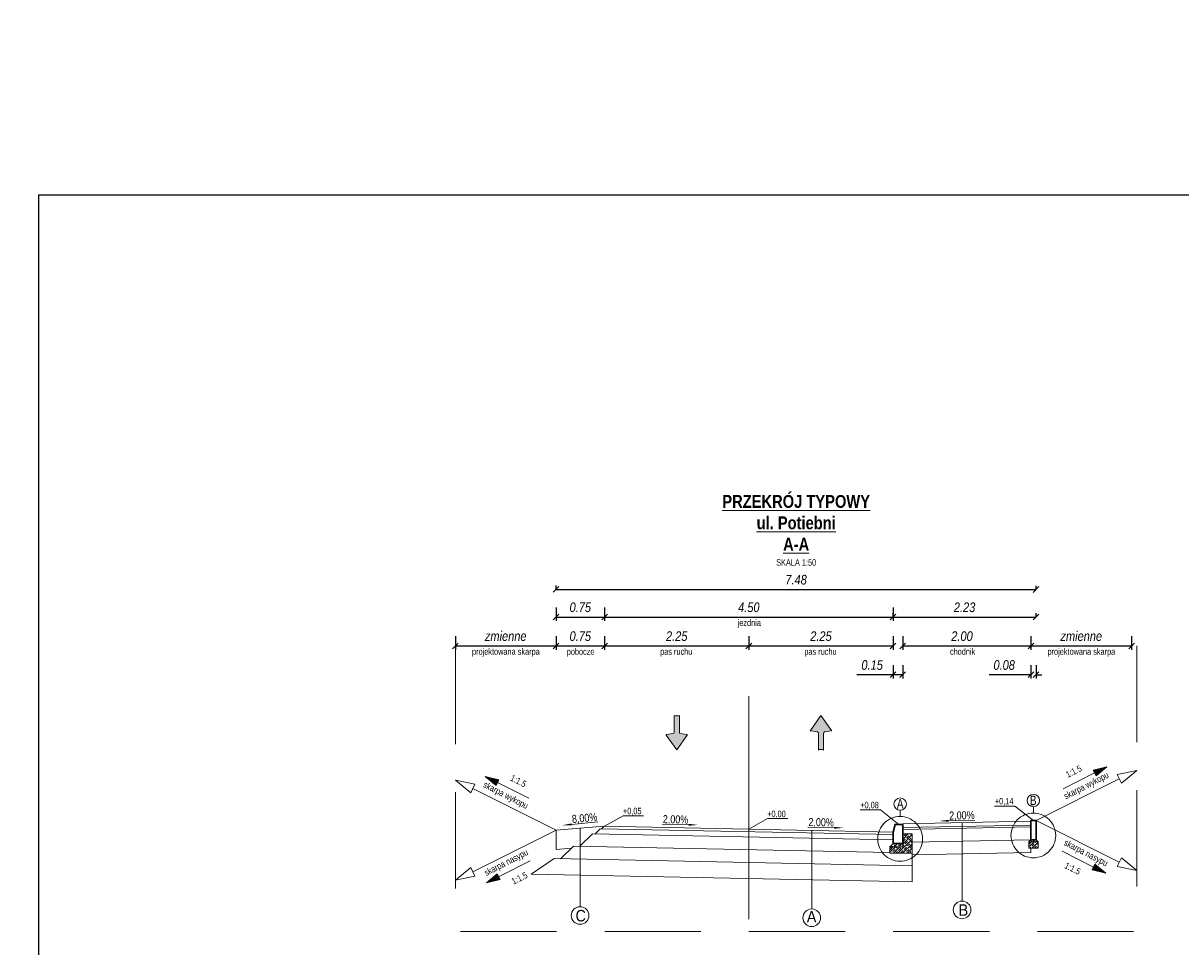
# Model space of a CAD drawing. Header units: metres. Extents: x 7331444 to 14836576, y 5479641 to 11132379.
# Tile 33 of 53: x 7418522 to 7418540, y 5566312 to 5566327. Entities that reach past the tile are written whole.
import ezdxf
from ezdxf.enums import TextEntityAlignment as Align

# ---------------------------------------------------------------- set-up
doc = ezdxf.new("R2010")
doc.units = ezdxf.units.M
doc.linetypes.add('DASHED', pattern=[0.75, 0.5, -0.25])
doc.linetypes.add('DASHED2', pattern=[0.375, 0.25, -0.125])
doc.layers.add('$2-Szczegóły', color=7, linetype='Continuous', lineweight=13)
doc.layers.add('GP_D_rzędne', color=7, linetype='Continuous')
doc.styles.add('arial', font='ARIALNI.TTF', dxfattribs={"height": 0.15})
doc.styles.add('obrocony', font='arial.ttf')
doc.styles.add('opis_50', font='arial.ttf', dxfattribs={"width": 0.9, "height": 0.125})
doc.styles.add('opis_layout', font='arial.ttf', dxfattribs={"width": 0.9, "height": 5})
doc.styles.add('SIMPLEX TINY', font='micross.ttf', dxfattribs={"width": 0.75})
doc.dimstyles.new('10_Przekrój typowy - 1 do 50', dxfattribs={"dimscale": 0.15, "dimtxt": 0.15, "dimasz": 0.6, "dimexe": 0.4, "dimexo": 0.0625, "dimgap": 0.5, "dimtad": 1, "dimzin": 1, "dimdsep": 46, "dimtxsty": 'arial', "dimblk": 'OBLIQUE', "dimcen": 0.09, "dimclrt": 256, "dimadec": 4, "dimazin": 0, "dimtfac": 1, "dimtofl": 0, "dimtmove": 0, "dimatfit": 3, "dimfxl": 1, "dimfxlon": 1, "dimtfill": 1, "dimtolj": 1, "dimtzin": 0, "dimarcsym": 0})

# ---------------------------------------------------------------- blocks, each defined once
blk = doc.blocks.new('SPADEK')
blk.add_hatch(color=256).paths.add_polyline_path([(-1.65, 0.42), (-2.8, 0.3), (-1.65, 0.18)])
blk.add_line((-1.65, 0.3), (1.65, 0.3))
at = {"width": 0.7}
blk.add_attdef('SPADEK', text='', height=1, dxfattribs=at).set_placement((0, 0), align=Align.BOTTOM_CENTER)
blk = doc.blocks.new('_Oblique')
at = {"color": 0, "linetype": 'ByBlock', "lineweight": -2}
blk.add_line((-0.5, -0.5), (0.5, 0.5), dxfattribs=at)
blk = doc.blocks.new('*D812')
at = {"layer": '$2-Szczegóły', "color": 0, "lineweight": -2, "transparency": 16777216}
for p, q in [((7418531.392, 5566317.295), (7418531.392, 5566317.085)), ((7418533.642, 5566317.295), (7418533.642, 5566317.085)), ((7418531.392, 5566317.145), (7418533.642, 5566317.145))]:
    blk.add_line(p, q, dxfattribs=at)
at = {"layer": 'Defpoints', "color": 0, "transparency": 16777216}
for p in [(7418531.392, 5566317.54), (7418533.642, 5566317.54), (7418533.642, 5566317.145)]:
    blk.add_point(p, dxfattribs=at)
at = {"layer": '$2-Szczegóły', "color": 0, "lineweight": -2, "transparency": 16777216, "xscale": 0.09, "yscale": 0.09, "zscale": 0.09, "rotation": 180}
blk.add_blockref('_Oblique', (7418531.392, 5566317.145), dxfattribs=at)
at = {"layer": '$2-Szczegóły', "color": 0, "lineweight": -2, "transparency": 16777216, "xscale": 0.09, "yscale": 0.09, "zscale": 0.09}
blk.add_blockref('_Oblique', (7418533.642, 5566317.145), dxfattribs=at)
at = {"layer": '$2-Szczegóły', "transparency": 16777216, "insert": (7418532.517, 5566317.297), "char_height": 0.15, "attachment_point": 5, "style": 'arial', "bg_fill": 3, "box_fill_scale": 1.1, "bg_fill_color": 256, "bg_fill_true_color": 13158600, "bg_fill_transparency": 0}
blk.add_mtext('\\A1;2.25', dxfattribs=at)
blk = doc.blocks.new('*D813')
at = {"layer": '$2-Szczegóły', "color": 0, "lineweight": -2, "transparency": 16777216}
for p, q in [((7418531.392, 5566317.745), (7418531.392, 5566317.535)), ((7418535.892, 5566317.745), (7418535.892, 5566317.535)), ((7418531.392, 5566317.595), (7418535.892, 5566317.595))]:
    blk.add_line(p, q, dxfattribs=at)
at = {"layer": 'Defpoints', "color": 0, "transparency": 16777216}
for p in [(7418531.392, 5566317.99), (7418535.892, 5566317.99), (7418535.892, 5566317.595)]:
    blk.add_point(p, dxfattribs=at)
at = {"layer": '$2-Szczegóły', "color": 0, "lineweight": -2, "transparency": 16777216, "xscale": 0.09, "yscale": 0.09, "zscale": 0.09, "rotation": 180}
blk.add_blockref('_Oblique', (7418531.392, 5566317.595), dxfattribs=at)
at = {"layer": '$2-Szczegóły', "color": 0, "lineweight": -2, "transparency": 16777216, "xscale": 0.09, "yscale": 0.09, "zscale": 0.09}
blk.add_blockref('_Oblique', (7418535.892, 5566317.595), dxfattribs=at)
at = {"layer": '$2-Szczegóły', "transparency": 16777216, "insert": (7418533.642, 5566317.747), "char_height": 0.15, "attachment_point": 5, "style": 'arial', "bg_fill": 3, "box_fill_scale": 1.1, "bg_fill_color": 256, "bg_fill_true_color": 13158600, "bg_fill_transparency": 0}
blk.add_mtext('\\A1;4.50', dxfattribs=at)
blk = doc.blocks.new('*D814')
at = {"layer": '$2-Szczegóły', "color": 0, "lineweight": -2, "transparency": 16777216}
for p, q in [((7418533.642, 5566317.295), (7418533.642, 5566317.085)), ((7418535.892, 5566317.295), (7418535.892, 5566317.085)), ((7418533.642, 5566317.145), (7418535.892, 5566317.145))]:
    blk.add_line(p, q, dxfattribs=at)
at = {"layer": 'Defpoints', "color": 0, "transparency": 16777216}
for p in [(7418533.642, 5566317.54), (7418535.892, 5566317.54), (7418535.892, 5566317.145)]:
    blk.add_point(p, dxfattribs=at)
at = {"layer": '$2-Szczegóły', "color": 0, "lineweight": -2, "transparency": 16777216, "xscale": 0.09, "yscale": 0.09, "zscale": 0.09, "rotation": 180}
blk.add_blockref('_Oblique', (7418533.642, 5566317.145), dxfattribs=at)
at = {"layer": '$2-Szczegóły', "color": 0, "lineweight": -2, "transparency": 16777216, "xscale": 0.09, "yscale": 0.09, "zscale": 0.09}
blk.add_blockref('_Oblique', (7418535.892, 5566317.145), dxfattribs=at)
at = {"layer": '$2-Szczegóły', "transparency": 16777216, "insert": (7418534.767, 5566317.297), "char_height": 0.15, "attachment_point": 5, "style": 'arial', "bg_fill": 3, "box_fill_scale": 1.1, "bg_fill_color": 256, "bg_fill_true_color": 13158600, "bg_fill_transparency": 0}
blk.add_mtext('\\A1;2.25', dxfattribs=at)
blk = doc.blocks.new('n3jk21kj3nkj213nj21nj321')
h = blk.add_hatch(color=7)
h.dxf.hatch_style = 1
h.paths.add_polyline_path([(7418534.82, 5566315.267), (7418534.928, 5566315.284, 0.693285), (7418534.932, 5566315.292), (7418534.767, 5566315.523), (7418534.602, 5566315.292, 0.693285), (7418534.607, 5566315.284), (7418534.714, 5566315.267, -0.298407), (7418534.726, 5566315.248), (7418534.726, 5566314.985, -0.171526), (7418534.808, 5566314.985), (7418534.808, 5566315.248, -0.298407)])
at = {"color": 7}
for points in [[(7418534.767, 5566315.523), (7418534.602, 5566315.292, 0.693285), (7418534.607, 5566315.284), (7418534.714, 5566315.267, -0.298407), (7418534.726, 5566315.248), (7418534.726, 5566314.985)], [(7418534.767, 5566315.523), (7418534.932, 5566315.292, -0.693285), (7418534.928, 5566315.284), (7418534.82, 5566315.267, 0.298407), (7418534.808, 5566315.248), (7418534.808, 5566314.985)]]:
    blk.add_lwpolyline(points, format="xyb", dxfattribs=at)
blk.add_arc((7418534.767, 5566314.869), 0.124, 70.534, 109.466, dxfattribs=at)
blk = doc.blocks.new('strzalka_poziom_2')
blk.add_hatch(color=256).paths.add_polyline_path([(1, 0.091), (1, -0.091), (1.391, 0)])
blk.add_line((1, 0.091), (1, -0.091))
for points in [[(0, 0), (1, 0)], [(1.391, 0), (1, 0.091)], [(1.391, 0), (1, -0.091)]]:
    blk.add_lwpolyline(points)
blk = doc.blocks.new('*D816')
at = {"layer": '$2-Szczegóły', "color": 0, "lineweight": -2, "transparency": 16777216}
for p, q in [((7418530.635, 5566317.295), (7418530.635, 5566317.085)), ((7418531.392, 5566317.295), (7418531.392, 5566317.085)), ((7418530.635, 5566317.145), (7418531.392, 5566317.145))]:
    blk.add_line(p, q, dxfattribs=at)
at = {"layer": 'Defpoints', "color": 0, "transparency": 16777216}
for p in [(7418530.635, 5566317.54), (7418531.392, 5566317.54), (7418531.392, 5566317.145)]:
    blk.add_point(p, dxfattribs=at)
at = {"layer": '$2-Szczegóły', "color": 0, "lineweight": -2, "transparency": 16777216, "xscale": 0.09, "yscale": 0.09, "zscale": 0.09, "rotation": 180}
blk.add_blockref('_Oblique', (7418530.635, 5566317.145), dxfattribs=at)
at = {"layer": '$2-Szczegóły', "color": 0, "lineweight": -2, "transparency": 16777216, "xscale": 0.09, "yscale": 0.09, "zscale": 0.09}
blk.add_blockref('_Oblique', (7418531.392, 5566317.145), dxfattribs=at)
at = {"layer": '$2-Szczegóły', "transparency": 16777216, "insert": (7418531.013, 5566317.297), "char_height": 0.15, "attachment_point": 5, "style": 'arial', "bg_fill": 3, "box_fill_scale": 1.1, "bg_fill_color": 256, "bg_fill_true_color": 13158600, "bg_fill_transparency": 0}
blk.add_mtext('\\A1;0.75', dxfattribs=at)
blk = doc.blocks.new('*D817')
at = {"layer": '$2-Szczegóły', "color": 0, "lineweight": -2, "transparency": 16777216}
for p, q in [((7418535.892, 5566316.846), (7418535.892, 5566316.636)), ((7418536.042, 5566316.846), (7418536.042, 5566316.636)), ((7418535.892, 5566316.696), (7418535.327, 5566316.696)), ((7418536.042, 5566316.696), (7418535.892, 5566316.696))]:
    blk.add_line(p, q, dxfattribs=at)
at = {"layer": 'Defpoints', "color": 0, "transparency": 16777216}
for p in [(7418535.892, 5566317.09), (7418536.042, 5566317.09), (7418536.042, 5566316.696)]:
    blk.add_point(p, dxfattribs=at)
at = {"layer": '$2-Szczegóły', "color": 0, "lineweight": -2, "transparency": 16777216, "xscale": 0.09, "yscale": 0.09, "zscale": 0.09, "rotation": 180}
blk.add_blockref('_Oblique', (7418535.892, 5566316.696), dxfattribs=at)
at = {"layer": '$2-Szczegóły', "color": 0, "lineweight": -2, "transparency": 16777216, "xscale": 0.09, "yscale": 0.09, "zscale": 0.09}
blk.add_blockref('_Oblique', (7418536.042, 5566316.696), dxfattribs=at)
at = {"layer": '$2-Szczegóły', "transparency": 16777216, "insert": (7418535.565, 5566316.847), "char_height": 0.15, "attachment_point": 5, "style": 'arial', "bg_fill": 3, "box_fill_scale": 1.1, "bg_fill_color": 256, "bg_fill_true_color": 13158600, "bg_fill_transparency": 0}
blk.add_mtext('\\A1;0.15', dxfattribs=at)
blk = doc.blocks.new('*D818')
at = {"layer": '$2-Szczegóły', "color": 0, "lineweight": -2, "transparency": 16777216}
for p, q in [((7418536.042, 5566317.295), (7418536.042, 5566317.085)), ((7418538.042, 5566317.295), (7418538.042, 5566317.085)), ((7418536.042, 5566317.145), (7418538.042, 5566317.145))]:
    blk.add_line(p, q, dxfattribs=at)
at = {"layer": 'Defpoints', "color": 0, "transparency": 16777216}
for p in [(7418536.042, 5566317.54), (7418538.042, 5566317.54), (7418538.042, 5566317.145)]:
    blk.add_point(p, dxfattribs=at)
at = {"layer": '$2-Szczegóły', "color": 0, "lineweight": -2, "transparency": 16777216, "xscale": 0.09, "yscale": 0.09, "zscale": 0.09, "rotation": 180}
blk.add_blockref('_Oblique', (7418536.042, 5566317.145), dxfattribs=at)
at = {"layer": '$2-Szczegóły', "color": 0, "lineweight": -2, "transparency": 16777216, "xscale": 0.09, "yscale": 0.09, "zscale": 0.09}
blk.add_blockref('_Oblique', (7418538.042, 5566317.145), dxfattribs=at)
at = {"layer": '$2-Szczegóły', "transparency": 16777216, "insert": (7418536.967, 5566317.297), "char_height": 0.15, "attachment_point": 5, "style": 'arial', "bg_fill": 3, "box_fill_scale": 1.1, "bg_fill_color": 256, "bg_fill_true_color": 13158600, "bg_fill_transparency": 0}
blk.add_mtext('\\A1;2.00', dxfattribs=at)
blk = doc.blocks.new('*D819')
at = {"layer": '$2-Szczegóły', "color": 0, "lineweight": -2, "transparency": 16777216}
for p, q in [((7418538.042, 5566316.846), (7418538.042, 5566316.636)), ((7418538.122, 5566316.846), (7418538.122, 5566316.636)), ((7418538.042, 5566316.696), (7418537.389, 5566316.696)), ((7418538.122, 5566316.696), (7418538.212, 5566316.696))]:
    blk.add_line(p, q, dxfattribs=at)
at = {"layer": 'Defpoints', "color": 0, "transparency": 16777216}
for p in [(7418538.042, 5566317.09), (7418538.122, 5566317.09), (7418538.122, 5566316.696)]:
    blk.add_point(p, dxfattribs=at)
at = {"layer": '$2-Szczegóły', "color": 0, "lineweight": -2, "transparency": 16777216, "xscale": 0.09, "yscale": 0.09, "zscale": 0.09}
blk.add_blockref('_Oblique', (7418538.042, 5566316.696), dxfattribs=at)
at = {"layer": '$2-Szczegóły', "color": 0, "lineweight": -2, "transparency": 16777216, "xscale": 0.09, "yscale": 0.09, "zscale": 0.09, "rotation": 180}
blk.add_blockref('_Oblique', (7418538.122, 5566316.696), dxfattribs=at)
at = {"layer": '$2-Szczegóły', "transparency": 16777216, "insert": (7418537.625, 5566316.847), "char_height": 0.15, "attachment_point": 5, "style": 'arial', "bg_fill": 3, "box_fill_scale": 1.1, "bg_fill_color": 256, "bg_fill_true_color": 13158600, "bg_fill_transparency": 0}
blk.add_mtext('\\A1;0.08', dxfattribs=at)
blk = doc.blocks.new('*D820')
at = {"layer": '$2-Szczegóły', "color": 0, "lineweight": -2, "transparency": 16777216}
for p, q in [((7418535.892, 5566317.595), (7418535.892, 5566317.655)), ((7418538.122, 5566317.595), (7418538.122, 5566317.655)), ((7418535.892, 5566317.595), (7418538.122, 5566317.595))]:
    blk.add_line(p, q, dxfattribs=at)
at = {"layer": 'Defpoints', "color": 0, "transparency": 16777216}
for p in [(7418535.892, 5566317.595), (7418538.122, 5566317.595), (7418538.122, 5566317.595)]:
    blk.add_point(p, dxfattribs=at)
at = {"layer": '$2-Szczegóły', "color": 0, "lineweight": -2, "transparency": 16777216, "xscale": 0.09, "yscale": 0.09, "zscale": 0.09, "rotation": 180}
blk.add_blockref('_Oblique', (7418535.892, 5566317.595), dxfattribs=at)
at = {"layer": '$2-Szczegóły', "color": 0, "lineweight": -2, "transparency": 16777216, "xscale": 0.09, "yscale": 0.09, "zscale": 0.09}
blk.add_blockref('_Oblique', (7418538.122, 5566317.595), dxfattribs=at)
at = {"layer": '$2-Szczegóły', "transparency": 16777216, "insert": (7418537.007, 5566317.747), "char_height": 0.15, "attachment_point": 5, "style": 'arial', "bg_fill": 3, "box_fill_scale": 1.1, "bg_fill_color": 256, "bg_fill_true_color": 13158600, "bg_fill_transparency": 0}
blk.add_mtext('\\A1;2.23', dxfattribs=at)
blk = doc.blocks.new('*D821')
at = {"layer": '$2-Szczegóły', "color": 0, "lineweight": -2, "transparency": 16777216}
for p, q in [((7418530.635, 5566318.026), (7418530.635, 5566318.087)), ((7418530.635, 5566318.027), (7418538.122, 5566318.024)), ((7418538.122, 5566318.023), (7418538.122, 5566318.084))]:
    blk.add_line(p, q, dxfattribs=at)
at = {"layer": 'Defpoints', "color": 0, "transparency": 16777216}
for p in [(7418530.635, 5566318.017), (7418538.122, 5566318.024), (7418538.122, 5566318.014)]:
    blk.add_point(p, dxfattribs=at)
at = {"layer": '$2-Szczegóły', "color": 0, "lineweight": -2, "transparency": 16777216, "xscale": 0.09, "yscale": 0.09, "zscale": 0.09}
for p, rotation in [((7418530.635, 5566318.027), 179.9773465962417), ((7418538.122, 5566318.024), 359.9773465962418)]:
    blk.add_blockref('_Oblique', p, dxfattribs=dict(at, rotation=rotation))
at = {"layer": '$2-Szczegóły', "transparency": 16777216, "insert": (7418534.379, 5566318.177), "char_height": 0.15, "attachment_point": 5, "rotation": 359.9773, "style": 'arial', "bg_fill": 3, "box_fill_scale": 1.1, "bg_fill_color": 256, "bg_fill_true_color": 13158600, "bg_fill_transparency": 0}
blk.add_mtext('\\A1;7.48', dxfattribs=at)
blk = doc.blocks.new('*D822')
at = {"layer": '$2-Szczegóły', "color": 0, "lineweight": -2, "transparency": 16777216}
for p, q in [((7418529.065, 5566317.295), (7418529.065, 5566317.085)), ((7418530.635, 5566317.295), (7418530.635, 5566317.085)), ((7418529.065, 5566317.145), (7418530.635, 5566317.145))]:
    blk.add_line(p, q, dxfattribs=at)
at = {"layer": 'Defpoints', "color": 0, "transparency": 16777216}
for p in [(7418529.065, 5566317.54), (7418530.635, 5566317.54), (7418530.635, 5566317.145)]:
    blk.add_point(p, dxfattribs=at)
at = {"layer": '$2-Szczegóły', "color": 0, "lineweight": -2, "transparency": 16777216, "xscale": 0.09, "yscale": 0.09, "zscale": 0.09, "rotation": 180}
blk.add_blockref('_Oblique', (7418529.065, 5566317.145), dxfattribs=at)
at = {"layer": '$2-Szczegóły', "color": 0, "lineweight": -2, "transparency": 16777216, "xscale": 0.09, "yscale": 0.09, "zscale": 0.09}
blk.add_blockref('_Oblique', (7418530.635, 5566317.145), dxfattribs=at)
at = {"layer": '$2-Szczegóły', "transparency": 16777216, "insert": (7418529.85, 5566317.297), "char_height": 0.15, "attachment_point": 5, "style": 'arial', "bg_fill": 3, "box_fill_scale": 1.1, "bg_fill_color": 256, "bg_fill_true_color": 13158600, "bg_fill_transparency": 0}
blk.add_mtext('\\A1;zmienne', dxfattribs=at)
blk = doc.blocks.new('*D823')
at = {"layer": '$2-Szczegóły', "color": 0, "lineweight": -2, "transparency": 16777216}
for p, q in [((7418538.042, 5566317.295), (7418538.042, 5566317.085)), ((7418539.612, 5566317.295), (7418539.612, 5566317.085)), ((7418538.042, 5566317.145), (7418539.612, 5566317.145))]:
    blk.add_line(p, q, dxfattribs=at)
at = {"layer": 'Defpoints', "color": 0, "transparency": 16777216}
for p in [(7418538.042, 5566317.54), (7418539.612, 5566317.54), (7418539.612, 5566317.145)]:
    blk.add_point(p, dxfattribs=at)
at = {"layer": '$2-Szczegóły', "color": 0, "lineweight": -2, "transparency": 16777216, "xscale": 0.09, "yscale": 0.09, "zscale": 0.09, "rotation": 180}
blk.add_blockref('_Oblique', (7418538.042, 5566317.145), dxfattribs=at)
at = {"layer": '$2-Szczegóły', "color": 0, "lineweight": -2, "transparency": 16777216, "xscale": 0.09, "yscale": 0.09, "zscale": 0.09}
blk.add_blockref('_Oblique', (7418539.612, 5566317.145), dxfattribs=at)
at = {"layer": '$2-Szczegóły', "transparency": 16777216, "insert": (7418538.827, 5566317.297), "char_height": 0.15, "attachment_point": 5, "style": 'arial', "bg_fill": 3, "box_fill_scale": 1.1, "bg_fill_color": 256, "bg_fill_true_color": 13158600, "bg_fill_transparency": 0}
blk.add_mtext('\\A1;zmienne', dxfattribs=at)
blk = doc.blocks.new('*D824')
at = {"layer": '$2-Szczegóły', "color": 0, "lineweight": -2, "transparency": 16777216}
for p, q in [((7418530.635, 5566317.745), (7418530.635, 5566317.535)), ((7418531.392, 5566317.745), (7418531.392, 5566317.535)), ((7418530.635, 5566317.595), (7418531.392, 5566317.595))]:
    blk.add_line(p, q, dxfattribs=at)
at = {"layer": 'Defpoints', "color": 0, "transparency": 16777216}
for p in [(7418530.635, 5566317.99), (7418531.392, 5566317.99), (7418531.392, 5566317.595)]:
    blk.add_point(p, dxfattribs=at)
at = {"layer": '$2-Szczegóły', "color": 0, "lineweight": -2, "transparency": 16777216, "xscale": 0.09, "yscale": 0.09, "zscale": 0.09, "rotation": 180}
blk.add_blockref('_Oblique', (7418530.635, 5566317.595), dxfattribs=at)
at = {"layer": '$2-Szczegóły', "color": 0, "lineweight": -2, "transparency": 16777216, "xscale": 0.09, "yscale": 0.09, "zscale": 0.09}
blk.add_blockref('_Oblique', (7418531.392, 5566317.595), dxfattribs=at)
at = {"layer": '$2-Szczegóły', "transparency": 16777216, "insert": (7418531.013, 5566317.747), "char_height": 0.15, "attachment_point": 5, "style": 'arial', "bg_fill": 3, "box_fill_scale": 1.1, "bg_fill_color": 256, "bg_fill_true_color": 13158600, "bg_fill_transparency": 0}
blk.add_mtext('\\A1;0.75', dxfattribs=at)

msp = doc.modelspace()

# ---------------------------------------------------------------- hatches: boundary and pattern name
at = {"layer": '$2-Szczegóły'}
h = msp.add_hatch(dxfattribs=at)
h.set_pattern_fill('JIS_STN_1E', color=256, scale=0.05)
h.set_pattern_definition([(45, (176.15161, -1.15624), (-0.03535533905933, 0.03535533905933), []), (45, (176.18686, -1.15624), (-0.03535533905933, 0.03535533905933), [0.05, -0.025])])
h.paths.add_polyline_path([(7418536.192, 5566313.914), (7418535.842, 5566313.914), (7418535.842, 5566314.014), (7418536.042, 5566314.014), (7418536.042, 5566314.064), (7418536.042, 5566314.214), (7418536.192, 5566314.214)])
h = msp.add_hatch(dxfattribs=at)
h.set_pattern_fill('AR-CONC', color=256, scale=0.0005)
h.set_pattern_definition([(50, (176.15161, -1.15624), (0.091092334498, -0.00796954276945), [0.009525, -0.104775]), (355, (176.15161, -1.15624), (-0.0176217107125, 0.0955284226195), [0.00762, -0.083820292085]), (100.4514447, (176.1592, -1.1569), (0.0734706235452, 0.0875588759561), [0.0080950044, -0.0890451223]), (46.1842, (176.15161, -1.13084), (0.135539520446, -0.0210211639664), [0.0142875, -0.1571625]), (96.63555761, (176.1629, -1.13259), (0.1187020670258, 0.1237130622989), [0.01214251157, -0.13356780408]), (351.18415117, (176.15161, -1.13084), (0.1187020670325, 0.1237130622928), [0.011429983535, -0.12572986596]), (21, (176.16431, -1.13719), (0.07580719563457, -0.05113259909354), [0.009525, -0.104775]), (326, (176.16431, -1.13719), (0.0309010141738, 0.0920939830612), [0.00762, -0.08382]), (71.451445, (176.17063, -1.14145), (0.10670820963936, 0.04096138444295), [0.0080950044, -0.0890449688]), (37.5, (176.15161, -1.15624), (0.0015443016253, 0.04227751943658), [0, -0.082804, 0, -0.08509, 0, -0.0841375]), (7.5, (176.15161, -1.15624), (0.03340983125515, 0.05009028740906), [0, -0.048514, 0, -0.080899, 0, -0.0320675]), (327.5, (176.123288, -1.15624), (0.06779529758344, -0.00286437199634), [0, -0.03175, 0, -0.09906, 0, -0.131445]), (317.5, (176.11059, -1.15624), (0.074064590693, 0.01271324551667), [0, -0.041275, 0, -0.065786, 0, -0.093345])])
h.paths.add_polyline_path([(7418535.842, 5566314.014), (7418535.892, 5566314.064), (7418536.042, 5566314.064), (7418536.042, 5566314.014)])
h = msp.add_hatch(dxfattribs=at)
h.set_pattern_fill('AR-CONC', color=256, scale=0.0005)
h.set_pattern_definition([(50, (177.772766, 1.70638), (0.091092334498, -0.00796954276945), [0.009525, -0.104775]), (355, (177.77277, 1.70638), (-0.0176217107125, 0.0955284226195), [0.00762, -0.083820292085]), (100.4514447, (177.78036, 1.70571), (0.0734706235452, 0.0875588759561), [0.0080950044, -0.0890451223]), (46.1842, (177.77277, 1.73178), (0.135539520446, -0.0210211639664), [0.0142875, -0.1571625]), (96.63555761, (177.78406, 1.73003), (0.1187020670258, 0.1237130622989), [0.01214251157, -0.13356780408]), (351.18415117, (177.77277, 1.73178), (0.1187020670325, 0.1237130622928), [0.011429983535, -0.12572986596]), (21, (177.785466, 1.72543), (0.07580719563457, -0.05113259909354), [0.009525, -0.104775]), (326, (177.78547, 1.72543), (0.0309010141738, 0.0920939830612), [0.00762, -0.08382]), (71.451445, (177.79178, 1.72117), (0.10670820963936, 0.04096138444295), [0.0080950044, -0.0890449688]), (37.5, (177.772766, 1.706378), (0.0015443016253, 0.04227751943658), [0, -0.082804, 0, -0.08509, 0, -0.0841375]), (7.5, (177.772766, 1.70638), (0.03340983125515, 0.05009028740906), [0, -0.048514, 0, -0.080899, 0, -0.0320675]), (327.5, (177.744445, 1.706378), (0.06779529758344, -0.00286437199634), [0, -0.03175, 0, -0.09906, 0, -0.131445]), (317.5, (177.731745, 1.70638), (0.074064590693, 0.01271324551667), [0, -0.041275, 0, -0.065786, 0, -0.093345])])
h.paths.add_polyline_path([(7418538.042, 5566314.124), (7418538.007, 5566314.094), (7418538.157, 5566314.094), (7418538.122, 5566314.124)])
h = msp.add_hatch(dxfattribs=at)
h.set_pattern_fill('JIS_STN_1E', color=256, scale=0.05)
h.set_pattern_definition([(45, (177.772766, 1.70638), (-0.03535533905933, 0.03535533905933), []), (45, (177.808016, 1.70638), (-0.03535533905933, 0.03535533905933), [0.05, -0.025])])
h.paths.add_polyline_path([(7418538.157, 5566313.994), (7418538.157, 5566314.094), (7418538.007, 5566314.094), (7418538.007, 5566313.994)])

# ---------------------------------------------------------------- linework, layer by layer
for p, q in [((7418529.337, 5566314.923), (7418530.635, 5566314.274)), ((7418539.42, 5566315.073), (7418538.122, 5566314.424)), ((7418536.042, 5566314.374), (7418538.042, 5566314.414)), ((7418536.042, 5566314.314), (7418538.042, 5566314.354)), ((7418536.967, 5566314.393), (7418536.967, 5566313.169)), ((7418539.42, 5566313.775), (7418538.122, 5566314.424)), ((7418529.337, 5566313.625), (7418530.635, 5566314.274)), ((7418531.01, 5566314.304), (7418531.01, 5566313.08)), ((7418531.205, 5566314.218), (7418535.892, 5566314.124)), ((7418531.325, 5566314.296), (7418535.892, 5566314.204)), ((7418535.892, 5566314.244), (7418531.385, 5566314.334)), ((7418534.622, 5566314.27), (7418534.622, 5566313.045)), ((7418536.043, 5566314.284), (7418538.042, 5566314.324)), ((7418530.905, 5566314.024), (7418535.842, 5566313.925)), ((7418536.192, 5566314.087), (7418538.042, 5566314.124)), ((7418530.607, 5566313.83), (7418536.192, 5566313.718)), ((7418536.192, 5566313.887), (7418538.042, 5566313.924)), ((7418530.245, 5566313.587), (7418536.192, 5566313.468))]:
    msp.add_line(p, q, dxfattribs=at)
at = {"layer": '$2-Szczegóły', "lineweight": 13}
for p, q in [((7418535.693, 5566314.588), (7418535.376, 5566314.588)), ((7418537.793, 5566314.648), (7418537.476, 5566314.648)), ((7418531.681, 5566314.498), (7418531.999, 5566314.498)), ((7418533.931, 5566314.453), (7418534.249, 5566314.453)), ((7418531.205, 5566314.218), (7418531.005, 5566314.022)), ((7418531.385, 5566314.334), (7418531.345, 5566314.295)), ((7418530.905, 5566314.024), (7418530.705, 5566313.828))]:
    msp.add_line(p, q, dxfattribs=at)
at = {"layer": '$2-Szczegóły', "linetype": 'DASHED', "ltscale": 3, "flags": 128}
msp.add_lwpolyline([(7418539.692, 5566317.145), (7418539.692, 5566312.693), (7418529.065, 5566312.693), (7418529.065, 5566317.145)], dxfattribs=at)
at = {"layer": '$2-Szczegóły', "flags": 128}
for points in [[(7418533.642, 5566316.364), (7418533.642, 5566312.885)], [(7418536.002, 5566314.486), (7418536.002, 5566314.583)], [(7418538.08, 5566314.541), (7418538.08, 5566314.638)], [(7418536.042, 5566314.374), (7418536.042, 5566314.364)], [(7418531.385, 5566314.334), (7418530.635, 5566314.274)], [(7418530.635, 5566314.274), (7418530.635, 5566313.973)], [(7418536.192, 5566314.164), (7418536.192, 5566314.214), (7418536.042, 5566314.214)], [(7418530.872, 5566313.992), (7418530.635, 5566313.973)], [(7418536.042, 5566314.064), (7418536.042, 5566314.014), (7418535.842, 5566314.014)], [(7418535.892, 5566314.064), (7418535.842, 5566314.014)], [(7418535.842, 5566314.014), (7418535.842, 5566313.914)], [(7418536.192, 5566313.914), (7418536.192, 5566314.164)], [(7418538.007, 5566313.994), (7418538.157, 5566313.994), (7418538.157, 5566314.094), (7418538.007, 5566314.094), (7418538.007, 5566313.994)], [(7418538.042, 5566313.924), (7418538.042, 5566313.994)], [(7418536.192, 5566313.914), (7418535.842, 5566313.914)], [(7418536.192, 5566313.914), (7418536.192, 5566313.468)]]:
    msp.add_lwpolyline(points, dxfattribs=at)
at = {"layer": '$2-Szczegóły', "linetype": 'Continuous'}
for points in [[(7418539.692, 5566315.203), (7418539.388, 5566315.141), (7418539.453, 5566315.005), (7418539.692, 5566315.203)], [(7418529.065, 5566315.053), (7418529.369, 5566314.991), (7418529.304, 5566314.856), (7418529.065, 5566315.053)], [(7418539.692, 5566313.646), (7418539.388, 5566313.707), (7418539.453, 5566313.843), (7418539.692, 5566313.646)], [(7418529.065, 5566313.496), (7418529.369, 5566313.558), (7418529.304, 5566313.693), (7418529.065, 5566313.496)]]:
    msp.add_lwpolyline(points, close=True, dxfattribs=at)
at = {"layer": '$2-Szczegóły', "lineweight": 13, "flags": 128}
for points in [[(7418535.982, 5566314.364), (7418535.693, 5566314.588)], [(7418538.082, 5566314.424), (7418537.793, 5566314.648)], [(7418531.392, 5566314.334), (7418531.681, 5566314.498)], [(7418533.642, 5566314.289), (7418533.931, 5566314.453)], [(7418531.325, 5566314.296), (7418531.245, 5566314.217)], [(7418530.607, 5566313.83), (7418530.245, 5566313.587)]]:
    msp.add_lwpolyline(points, dxfattribs=at)
at = {"layer": '$2-Szczegóły', "lineweight": 30, "flags": 128}
msp.add_lwpolyline([(7418536.042, 5566314.064), (7418536.042, 5566314.364), (7418535.922, 5566314.364), (7418535.892, 5566314.244), (7418535.892, 5566314.064)], close=True, dxfattribs=at)
msp.add_lwpolyline([(7418538.042, 5566314.424), (7418538.122, 5566314.424), (7418538.122, 5566314.124), (7418538.042, 5566314.124), (7418538.042, 5566314.424)], dxfattribs=at)
at = {"layer": '$2-Szczegóły', "flags": 128}
msp.add_lwpolyline([(7418538.042, 5566314.124), (7418538.007, 5566314.094), (7418538.157, 5566314.094), (7418538.122, 5566314.124)], close=True, dxfattribs=at)
at = {"layer": '$2-Szczegóły'}
for centre, radius in [((7418536.002, 5566314.68), 0.0969), ((7418538.08, 5566314.735), 0.0969), ((7418536.968, 5566313.031), 0.137), ((7418531.01, 5566312.943), 0.137), ((7418534.623, 5566312.908), 0.137)]:
    msp.add_circle(centre, radius, dxfattribs=at)
at = {"layer": '$2-Szczegóły', "linetype": 'DASHED2', "ltscale": 10}
for centre in [(7418538.08, 5566314.192), (7418536.002, 5566314.137)]:
    msp.add_circle(centre, 0.349, dxfattribs=at)
at = {"color": 6, "lineweight": 50}
msp.add_circle((7417939.891, 5566137.208), 86496.154, dxfattribs=at)

# ---------------------------------------------------------------- block references
at = {"layer": '$2-Szczegóły', "rotation": 180}
msp.add_blockref('n3jk21kj3nkj213nj21nj321', (14837067.284, 11132631.046), dxfattribs=at)
at = {"layer": '$2-Szczegóły'}
msp.add_blockref('n3jk21kj3nkj213nj21nj321', (0, 0.537), dxfattribs=at)
at = {"layer": '$2-Szczegóły', "linetype": 'Continuous', "yscale": 0.5476738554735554, "zscale": 0.5476738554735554}
for p, xscale, rotation in [((7418538.545, 5566314.92), -0.5476738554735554, 206.6225958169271), ((7418530.212, 5566314.77), 0.5476738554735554, 153.3774041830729), ((7418530.229, 5566313.794), -0.5476738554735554, 26.62259581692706), ((7418538.528, 5566313.944), 0.5476738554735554, 333.3774041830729)]:
    msp.add_blockref('strzalka_poziom_2', p, dxfattribs=dict(at, xscale=xscale, rotation=rotation))
at = {"layer": '$2-Szczegóły'}
ref = msp.add_blockref('SPADEK', (7418531.087, 5566314.345), dxfattribs=dict(at, xscale=0.1249999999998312, yscale=0.1249999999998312, rotation=5.126722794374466))
ref.add_attrib('SPADEK', '8,00%', dxfattribs={"layer": 'GP_D_rzędne', "height": 0.125, "rotation": 5.1267, "style": 'opis_50', "width": 0.8}).set_placement((7418531.089, 5566314.364), align=Align.BOTTOM_CENTER)
ref = msp.add_blockref('SPADEK', (7418536.964, 5566314.386), dxfattribs=dict(at, xscale=0.1249999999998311, yscale=0.1249999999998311, rotation=1.095644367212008))
ref.add_attrib('SPADEK', '2,00%', dxfattribs={"layer": 'GP_D_rzędne', "height": 0.125, "rotation": 1.0956, "style": 'opis_50', "width": 0.8}).set_placement((7418536.967, 5566314.405), align=Align.BOTTOM_CENTER)
ref = msp.add_blockref('SPADEK', (7418532.496, 5566314.324), dxfattribs=dict(at, xscale=-0.1249999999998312, yscale=0.125, rotation=358.904355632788))
ref.add_attrib('SPADEK', '2,00%', dxfattribs={"layer": 'GP_D_rzędne', "height": 0.125, "rotation": 358.9044, "style": 'opis_50', "width": 0.8}).set_placement((7418532.497, 5566314.342), align=Align.BOTTOM_CENTER)
ref = msp.add_blockref('SPADEK', (7418534.767, 5566314.278), dxfattribs=dict(at, xscale=-0.1249999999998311, yscale=0.125, rotation=358.904355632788))
ref.add_attrib('SPADEK', '2,00%', dxfattribs={"layer": 'GP_D_rzędne', "height": 0.125, "rotation": 358.9044, "style": 'opis_50', "width": 0.8}).set_placement((7418534.768, 5566314.297), align=Align.BOTTOM_CENTER)

# ---------------------------------------------------------------- texts
at = {"layer": '$2-Szczegóły', "ltscale": 5, "insert": (7418529.455, 5566319.497), "char_height": 0.1, "attachment_point": 1, "style": 'obrocony'}
msp.add_mtext_dynamic_manual_height_columns('\\pxqc;{\\fArial Narrow|b1|i0|c238|p34;\\H2x;\\LPRZEKRÓJ TYPOWY\\Pul. Potiebni \\PA-A\\fArial Narrow|b0|i0|c238|p34;\\P\\H0.5x;\\lSKALA 1:50}', width=9.85052, gutter_width=10, heights=[0], dxfattribs=at)
at = {"layer": '$2-Szczegóły', "insert": (7418533.467, 5566317.557), "char_height": 0.1, "attachment_point": 1, "style": 'SIMPLEX TINY'}
msp.add_mtext_dynamic_manual_height_columns('{\\fArial Narrow|b0|i0|c238|p34;\\W1;\\C0;jezdnia}', width=0.67607, gutter_width=1, heights=[0], dxfattribs=at)
at = {"layer": '$2-Szczegóły', "linetype": 'Continuous', "char_height": 0.1}
for s, insert, attachment_point, rotation in [('{\\fArial Narrow|b0|i0|c238|p34;1:1.5}', (7418538.687, 5566315.235), 2, 26.6226), ('{\\fArial Narrow|b0|i0|c238|p34;1:1.5}', (7418530.07, 5566315.085), 2, 333.3774), ('{\\fArial Narrow|b0|i0|c238|p34;skarpa wykopu}', (7418538.882, 5566315.015), 2, 27.1016), ('{\\fArial Narrow|b0|i0|c238|p34;skarpa wykopu}', (7418529.875, 5566314.865), 2, 332.8984), ('{\\fArial Narrow|b0|i0|c238|p34;skarpa nasypu}', (7418538.865, 5566313.849), 8, 332.8984), ('{\\fArial Narrow|b0|i0|c238|p34;skarpa nasypu}', (7418529.892, 5566313.7), 8, 27.1016), ('{\\fArial Narrow|b0|i0|c238|p34;1:1.5}', (7418530.087, 5566313.48), 8, 26.6226), ('{\\fArial Narrow|b0|i0|c238|p34;1:1.5}', (7418538.669, 5566313.63), 8, 333.3774)]:
    msp.add_mtext(s, dxfattribs=dict(at, insert=insert, attachment_point=attachment_point, rotation=rotation))
at = {"layer": '$2-Szczegóły', "lineweight": 13, "ltscale": 5, "char_height": 0.1, "width": 0.46147, "attachment_point": 3, "style": 'obrocony'}
for s, insert in [('{\\fArial Narrow|b0|i0|c238|p34;+0,08}', (7418535.669, 5566314.715)), ('{\\fArial Narrow|b0|i0|c238|p34;+0,14}', (7418537.769, 5566314.775)), ('{\\fArial Narrow|b0|i0|c238|p34;+0,05}', (7418531.968, 5566314.622)), ('{\\fArial Narrow|b0|i0|c238|p34;+0,00}', (7418534.218, 5566314.577))]:
    msp.add_mtext(s, dxfattribs=dict(at, insert=insert))
at = {"layer": '$2-Szczegóły'}
for s, insert, char_height, width, attachment_point, style in [('A', (7418536.055, 5566314.759), 0.15, 0.5388, 3, 'SIMPLEX TINY'), ('B', (7418538.129, 5566314.813), 0.15, 0.5388, 3, 'SIMPLEX TINY'), ('B', (7418536.914, 5566313.118), 0.179, 3.19504, 1, 'opis_layout'), ('C', (7418530.939, 5566313.03), 0.179, 3.19504, 1, 'opis_layout'), ('A', (7418534.546, 5566313.014), 0.179, 3.19504, 1, 'opis_layout')]:
    msp.add_mtext(s, dxfattribs=dict(at, insert=insert, char_height=char_height, width=width, attachment_point=attachment_point, style=style))

# ---------------------------------------------------------------- next in the draw order: dimensions: what is measured, and where the dimension line sits
dim = msp.add_linear_dim(base=(7418533.642, 5566317.145), p1=(7418531.392, 5566317.54), p2=(7418533.642, 5566317.54), angle=0, dimstyle='10_Przekrój typowy - 1 do 50', dxfattribs=at)
dim.commit()
dim.dimension.update_dxf_attribs({"geometry": '*D812', "text_midpoint": (7418532.517, 5566317.145), "dimtype": 161})

# ---------------------------------------------------------------- next in the draw order: texts
at = {"layer": '$2-Szczegóły', "insert": (7418532.258, 5566317.107), "char_height": 0.1, "attachment_point": 1, "style": 'SIMPLEX TINY'}
msp.add_mtext_dynamic_manual_height_columns('{\\fArial Narrow|b0|i0|c238|p34;\\W1;\\C0;pas ruchu}', width=0.51065, gutter_width=1, heights=[0], dxfattribs=at)

# ---------------------------------------------------------------- next in the draw order: dimensions: what is measured, and where the dimension line sits
at = {"layer": '$2-Szczegóły'}
dim = msp.add_aligned_dim(p1=(7418531.392, 5566317.99), p2=(7418535.892, 5566317.99), distance=-0.395, dimstyle='10_Przekrój typowy - 1 do 50', dxfattribs=at)
dim.commit()
dim.dimension.update_dxf_attribs({"geometry": '*D813', "text_midpoint": (7418533.642, 5566317.747)})

# ---------------------------------------------------------------- next in the draw order: dimensions: what is measured, and where the dimension line sits
dim = msp.add_aligned_dim(p1=(7418530.635, 5566318.017), p2=(7418538.122, 5566318.014), distance=0.01, text='7.48', dimstyle='10_Przekrój typowy - 1 do 50', dxfattribs=at)
dim.commit()
dim.dimension.update_dxf_attribs({"geometry": '*D821', "text_midpoint": (7418534.379, 5566318.177)})
dim = msp.add_linear_dim(base=(7418531.392, 5566317.145), p1=(7418530.635, 5566317.54), p2=(7418531.392, 5566317.54), angle=0, text='0.75', dimstyle='10_Przekrój typowy - 1 do 50', dxfattribs=at)
dim.commit()
dim.dimension.update_dxf_attribs({"geometry": '*D816', "text_midpoint": (7418531.013, 5566317.145), "dimtype": 161})
dim = msp.add_linear_dim(base=(7418535.892, 5566317.145), p1=(7418533.642, 5566317.54), p2=(7418535.892, 5566317.54), angle=0, dimstyle='10_Przekrój typowy - 1 do 50', dxfattribs=at)
dim.commit()
dim.dimension.update_dxf_attribs({"geometry": '*D814', "text_midpoint": (7418534.767, 5566317.145), "dimtype": 161})

# ---------------------------------------------------------------- next in the draw order: texts
at = {"layer": '$2-Szczegóły', "char_height": 0.1, "attachment_point": 1, "style": 'SIMPLEX TINY'}
for s, insert in [('{\\fArial Narrow|b0|i0|c238|p34;\\W1;\\C0;pobocze}', (7418530.802, 5566317.107)), ('{\\fArial Narrow|b0|i0|c238|p34;\\W1;\\C0;pas ruchu}', (7418534.508, 5566317.107))]:
    msp.add_mtext_dynamic_manual_height_columns(s, width=0.51065, gutter_width=1, heights=[0], dxfattribs=dict(at, insert=insert))

# ---------------------------------------------------------------- next in the draw order: dimensions: what is measured, and where the dimension line sits
at = {"layer": '$2-Szczegóły'}
dim = msp.add_linear_dim(base=(7418530.635, 5566317.145), p1=(7418529.065, 5566317.54), p2=(7418530.635, 5566317.54), angle=0, text='zmienne', dimstyle='10_Przekrój typowy - 1 do 50', override={"dimtxt": 0.1}, dxfattribs=at)
dim.commit()
dim.dimension.update_dxf_attribs({"geometry": '*D822', "text_midpoint": (7418529.85, 5566317.145), "dimtype": 161})
dim = msp.add_linear_dim(base=(7418536.042, 5566316.696), p1=(7418535.892, 5566317.09), p2=(7418536.042, 5566317.09), angle=0, dimstyle='10_Przekrój typowy - 1 do 50', dxfattribs=at)
dim.commit()
dim.dimension.update_dxf_attribs({"geometry": '*D817', "text_midpoint": (7418535.565, 5566316.696), "dimtype": 161})

# ---------------------------------------------------------------- next in the draw order: texts
at = {"layer": '$2-Szczegóły', "insert": (7418530.381, 5566317.107), "char_height": 0.1, "attachment_point": 3, "style": 'SIMPLEX TINY'}
msp.add_mtext_dynamic_manual_height_columns('{\\fArial Narrow|b0|i0|c238|p34;\\W1;\\C0;projektowana skarpa}', width=1.12366, gutter_width=1, heights=[0.195], dxfattribs=at)

# ---------------------------------------------------------------- next in the draw order: dimensions: what is measured, and where the dimension line sits
at = {"layer": '$2-Szczegóły'}
dim = msp.add_linear_dim(base=(7418531.392, 5566317.595), p1=(7418530.635, 5566317.99), p2=(7418531.392, 5566317.99), angle=0, text='0.75', dimstyle='10_Przekrój typowy - 1 do 50', dxfattribs=at)
dim.commit()
dim.dimension.update_dxf_attribs({"geometry": '*D824', "text_midpoint": (7418531.013, 5566317.595), "dimtype": 161})
dim = msp.add_linear_dim(base=(7418538.042, 5566317.145), p1=(7418536.042, 5566317.54), p2=(7418538.042, 5566317.54), angle=0, dimstyle='10_Przekrój typowy - 1 do 50', dxfattribs=at)
dim.commit()
dim.dimension.update_dxf_attribs({"geometry": '*D818', "text_midpoint": (7418536.967, 5566317.145), "dimtype": 161})

# ---------------------------------------------------------------- next in the draw order: texts
at = {"layer": '$2-Szczegóły', "insert": (7418536.779, 5566317.107), "char_height": 0.1, "attachment_point": 1, "style": 'SIMPLEX TINY'}
msp.add_mtext_dynamic_manual_height_columns('{\\fArial Narrow|b0|i0|c238|p34;\\W1;\\C0;chodnik}', width=0.5024, gutter_width=1, heights=[0], dxfattribs=at)

# ---------------------------------------------------------------- next in the draw order: dimensions: what is measured, and where the dimension line sits
at = {"layer": '$2-Szczegóły'}
dim = msp.add_aligned_dim(p1=(7418535.892, 5566317.595), p2=(7418538.122, 5566317.595), distance=0, dimstyle='10_Przekrój typowy - 1 do 50', dxfattribs=at)
dim.commit()
dim.dimension.update_dxf_attribs({"geometry": '*D820', "text_midpoint": (7418537.007, 5566317.747)})
dim = msp.add_linear_dim(base=(7418538.122, 5566316.696), p1=(7418538.042, 5566317.09), p2=(7418538.122, 5566317.09), angle=0, dimstyle='10_Przekrój typowy - 1 do 50', dxfattribs=at)
dim.commit()
dim.dimension.update_dxf_attribs({"geometry": '*D819', "text_midpoint": (7418537.625, 5566316.696), "dimtype": 161})

# ---------------------------------------------------------------- next in the draw order: dimensions: what is measured, and where the dimension line sits
dim = msp.add_linear_dim(base=(7418539.612, 5566317.145), p1=(7418538.042, 5566317.54), p2=(7418539.612, 5566317.54), angle=0, text='zmienne', dimstyle='10_Przekrój typowy - 1 do 50', override={"dimtxt": 0.1}, dxfattribs=at)
dim.commit()
dim.dimension.update_dxf_attribs({"geometry": '*D823', "text_midpoint": (7418538.827, 5566317.145), "dimtype": 161})

# ---------------------------------------------------------------- next in the draw order: linework, layer by layer
msp.add_lwpolyline([(7418522.568, 5566324.174), (7418555.956, 5566324.174), (7418555.956, 5566303.451), (7418522.568, 5566303.451)], close=True)

# ---------------------------------------------------------------- next in the draw order: texts
at = {"layer": '$2-Szczegóły', "insert": (7418539.357, 5566317.107), "char_height": 0.1, "attachment_point": 3, "style": 'SIMPLEX TINY'}
msp.add_mtext_dynamic_manual_height_columns('{\\fArial Narrow|b0|i0|c238|p34;\\W1;\\C0;projektowana skarpa}', width=1.12366, gutter_width=1, heights=[0.195], dxfattribs=at)

doc.saveas('drawing.dxf')
